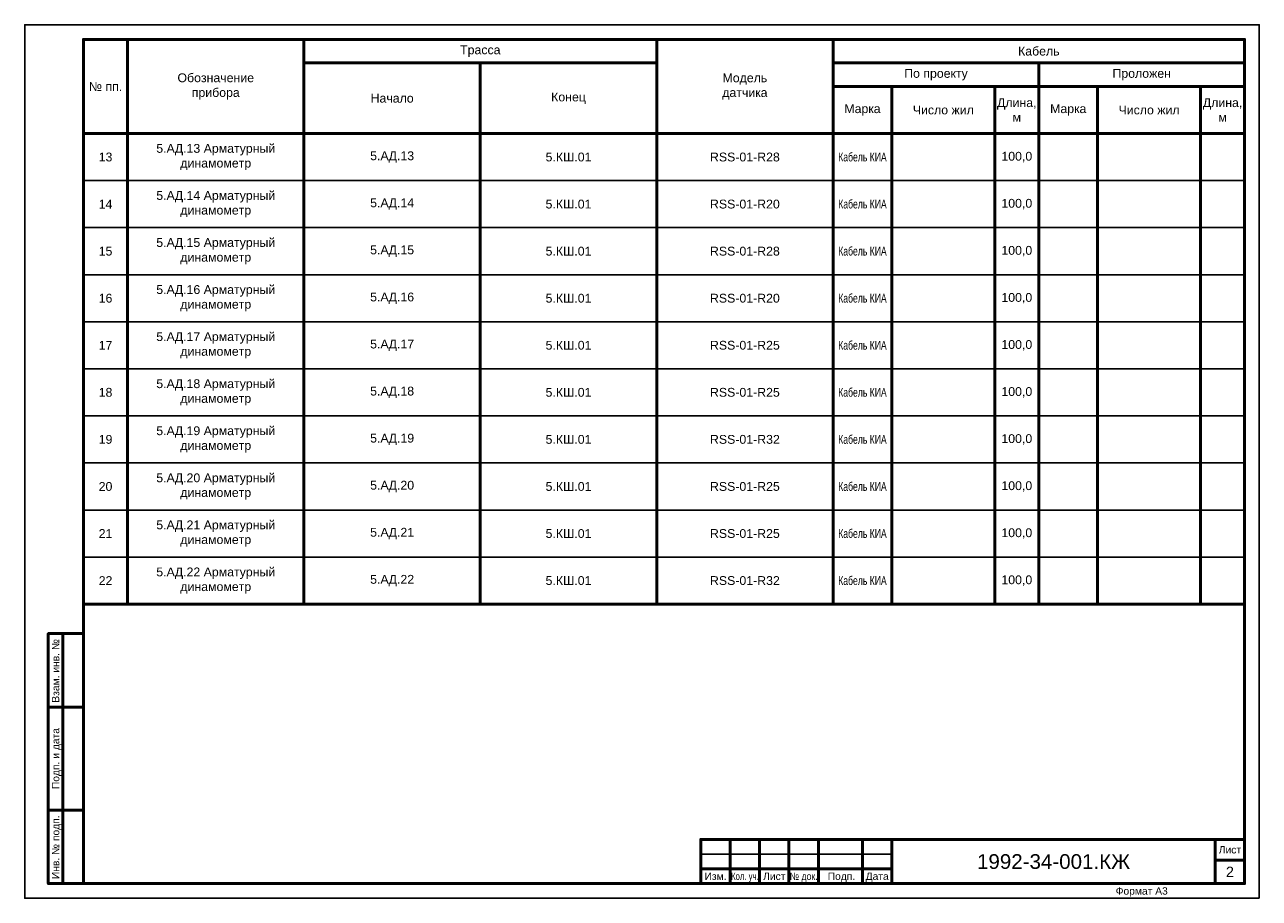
# Paper-space layout 'Лист 2' of a CAD drawing. Header units: millimetres. Extents: x 31395 to 31815, y -17722 to -17425.
import ezdxf
from ezdxf.enums import TextEntityAlignment as Align

# ---------------------------------------------------------------- set-up
doc = ezdxf.new("R2010")
doc.units = ezdxf.units.MM
doc.layers.add('ГТО-2 Рамка и штамп', color=7, linetype='Continuous', lineweight=25)
doc.styles.add('ГТО-2', font='arial.ttf')

# ---------------------------------------------------------------- blocks, each defined once
blk = doc.blocks.new('*U4')
at = {"layer": 'ГТО-2 Рамка и штамп', "lineweight": 50}
for p, q in [((-407, 5), (-407, 90)), ((-412, 65), (-400, 65)), ((-412, 30), (-400, 30)), ((-180, 20), (-180, 5)), ((-170, 20), (-170, 5)), ((-160, 20), (-160, 5)), ((-150, 20), (-150, 5)), ((-135, 20), (-135, 5)), ((-125, 20), (-125, 5)), ((-15, 20), (-15, 5)), ((-5, 13), (-15, 13)), ((-190, 10), (-125, 10))]:
    blk.add_line(p, q, dxfattribs=at)
at = {"layer": 'ГТО-2 Рамка и штамп', "lineweight": 25}
blk.add_line((-190, 15), (-125, 15), dxfattribs=at)
blk.add_lwpolyline([(0, 0), (-420, 0), (-420, 297), (0, 297)], close=True, dxfattribs=at)
at = {"layer": 'ГТО-2 Рамка и штамп', "lineweight": 50}
for points in [[(-5, 5), (-400, 5), (-400, 292), (-5, 292)], [(-400, 5), (-412, 5), (-412, 90), (-400, 90)], [(-190, 5), (-5, 5), (-5, 20), (-190, 20)]]:
    blk.add_lwpolyline(points, close=True, dxfattribs=at)
at = {"layer": 'ГТО-2 Рамка и штамп', "style": 'ГТО-2'}
for s, p in [('Взам. инв. №', (-409.5, 66.5)), ('Инв. № подп.', (-409.5, 6.5))]:
    blk.add_text(s, height=2.5, rotation=90, dxfattribs=at).set_placement(p, align=Align.MIDDLE_LEFT)
blk.add_text('Подп. и дата', height=2.5, rotation=90, dxfattribs=at).set_placement((-409.5, 47.5), align=Align.MIDDLE_CENTER)
blk.add_text('Лист', height=2.5, dxfattribs=at).set_placement((-10, 16.5), align=Align.MIDDLE_CENTER)
for s, p in [('Изм.', (-188.74, 8.75)), ('Лист', (-168.79, 8.75)), ('Подп.', (-146.83, 8.75)), ('Дата', (-133.92, 8.75))]:
    blk.add_text(s, height=2.5, dxfattribs=at).set_placement(p, align=Align.TOP_LEFT)
for s, width, p in [('Кол. уч.', 0.75, (-179.68, 8.75)), ('№ док.', 0.85, (-159.76, 8.75))]:
    blk.add_text(s, height=2.5, dxfattribs=dict(at, width=width)).set_placement(p, align=Align.TOP_LEFT)
at = {"layer": 'ГТО-2 Рамка и штамп', "style": 'ГТО-2', "flags": 8}
for tag, p in [('ИНВНОМЕРВЗАМЕН6', (-403.5, 66.5)), ('ИНВНОМЕР6', (-403.5, 6.5))]:
    blk.add_attdef(tag, text='', height=2.5, rotation=90, dxfattribs=at).set_placement(p, align=Align.MIDDLE_LEFT)
at = {"layer": 'ГТО-2 Рамка и штамп', "style": 'ГТО-2'}
for tag, height, p in [('ОБОЗНАЧЕНИЕ6.1', 5, (-70, 12.5)), ('ЛИСТ6', 3.5, (-10, 9))]:
    blk.add_attdef(tag, text='', height=height, dxfattribs=at).set_placement(p, align=Align.MIDDLE_CENTER)
blk.add_attdef('ФОРМАТ6', text='', height=2.5, dxfattribs=at).set_placement((-40, 3.75), align=Align.TOP_CENTER)
blk = doc.blocks.new('*T6')
at = {"color": 0, "lineweight": 50, "transparency": 16777216}
for p, q in [((0, 0), (395, 0)), ((0, 0), (0, -192)), ((395, 0), (395, -192)), ((0, -32), (395, -32)), ((0, -192), (395, -192))]:
    blk.add_line(p, q, dxfattribs=at)
at = {"color": 0, "linetype": 'ByBlock', "lineweight": 50, "transparency": 16777216}
for p, q in [((15, 0), (15, -192)), ((75, 0), (75, -192)), ((195, 0), (195, -192)), ((255, 0), (255, -192)), ((75, -8), (195, -8)), ((135, -8), (135, -192)), ((255, -8), (395, -8)), ((325, -8), (325, -192)), ((255, -16), (395, -16)), ((275, -16), (275, -192)), ((310, -16), (310, -192)), ((345, -16), (345, -192)), ((380, -16), (380, -192))]:
    blk.add_line(p, q, dxfattribs=at)
at = {"color": 0, "lineweight": 25, "transparency": 16777216}
for p, q in [((0, -48), (15, -48)), ((0, -64), (15, -64)), ((0, -96), (135, -96)), ((325, -96), (395, -96)), ((0, -112), (135, -112)), ((325, -112), (395, -112)), ((0, -128), (135, -128)), ((325, -128), (395, -128)), ((0, -144), (135, -144)), ((325, -144), (395, -144)), ((0, -160), (135, -160)), ((325, -160), (395, -160)), ((0, -176), (135, -176)), ((325, -176), (395, -176))]:
    blk.add_line(p, q, dxfattribs=at)
at = {"color": 0, "transparency": 16777216}
for p, q in [((15, -48), (75, -48)), ((15, -64), (75, -64)), ((15, -80), (75, -80))]:
    blk.add_line(p, q, dxfattribs=at)
at = {"color": 0, "linetype": 'ByBlock', "lineweight": -2, "transparency": 16777216}
for p, q in [((75, -48), (395, -48)), ((75, -64), (395, -64)), ((0, -80), (15, -80)), ((75, -80), (395, -80)), ((135, -96), (325, -96)), ((135, -112), (325, -112)), ((135, -128), (325, -128)), ((135, -144), (325, -144)), ((135, -160), (325, -160)), ((135, -176), (325, -176))]:
    blk.add_line(p, q, dxfattribs=at)
at = {"color": 0, "transparency": 16777216, "char_height": 3, "attachment_point": 5, "style": 'ГТО-2'}
for s, insert, width in [('Трасса', (135, -4), 117), ('Кабель', (325, -4), 137), ('Обозначение\\Pприбора', (45, -16), 57), ('Модель\\Pдатчика', (225, -16), 57), ('По проекту', (290, -12), 67), ('Проложен', (360, -12), 67), ('№ пп.', (7.5, -16), 12), ('Начало', (105, -20), 57), ('Конец', (165, -20), 57), ('Длина, м', (317.5, -24), 13), ('Длина, м', (387.5, -24), 13), ('Марка', (265, -24), 17), ('Число жил', (292.5, -24), 32), ('Марка', (335, -24), 17), ('Число жил', (362.5, -24), 32), ('5.АД.{\\C256;13} Арматурный динамометр', (45, -40), 57), ('13', (7.5, -40), 12), ('5.АД.{\\C256;13}', (105, -40), 58), ('5.КШ.01', (165, -40), 58), ('RSS-01-R28', (225, -40), 57), ('{\\W0.7;\\C7;Кабель КИА}', (265, -40), 17), ('100,0', (317.5, -40), 13), ('14', (7.5, -56), 12), ('5.АД.{\\C256;14} Арматурный динамометр', (45, -56), 57), ('5.АД.{\\C256;14}', (105, -56), 58), ('5.КШ.01', (165, -56), 58), ('RSS-01-R20', (225, -56), 57), ('{\\W0.7;\\C7;Кабель КИА}', (265, -56), 17), ('100,0', (317.5, -56), 13), ('15', (7.5, -72), 12), ('5.АД.{\\C256;15} Арматурный динамометр', (45, -72), 57), ('5.АД.{\\C256;15}', (105, -72), 58), ('5.КШ.01', (165, -72), 58), ('RSS-01-R28', (225, -72), 57), ('{\\W0.7;\\C7;Кабель КИА}', (265, -72), 17), ('100,0', (317.5, -72), 13), ('5.АД.{\\C256;16} Арматурный динамометр', (45, -88), 57), ('16', (7.5, -88), 12), ('5.АД.{\\C256;16}', (105, -88), 58), ('5.КШ.01', (165, -88), 58), ('RSS-01-R20', (225, -88), 57), ('{\\W0.7;\\C7;Кабель КИА}', (265, -88), 17), ('100,0', (317.5, -88), 13), ('5.АД.{\\C256;17} Арматурный динамометр', (45, -104), 57), ('17', (7.5, -104), 12), ('5.АД.{\\C256;17}', (105, -104), 58), ('5.КШ.01', (165, -104), 58), ('RSS-01-R25', (225, -104), 57), ('{\\W0.7;\\C7;Кабель КИА}', (265, -104), 17), ('100,0', (317.5, -104), 13), ('5.АД.{\\C256;18} Арматурный динамометр', (45, -120), 57), ('18', (7.5, -120), 12), ('5.АД.{\\C256;18}', (105, -120), 58), ('5.КШ.01', (165, -120), 58), ('RSS-01-R25', (225, -120), 57), ('{\\W0.7;\\C7;Кабель КИА}', (265, -120), 17), ('100,0', (317.5, -120), 13), ('19', (7.5, -136), 12), ('5.АД.{\\C256;19} Арматурный динамометр', (45, -136), 57), ('5.КШ.01', (165, -136), 58), ('RSS-01-R32', (225, -136), 57), ('{\\W0.7;\\C7;Кабель КИА}', (265, -136), 17), ('100,0', (317.5, -136), 13), ('5.АД.{\\C256;19}', (105, -136), 58), ('20', (7.5, -152), 12), ('5.АД.{\\C256;20} Арматурный динамометр', (45, -152), 57), ('5.АД.{\\C256;20}', (105, -152), 58), ('5.КШ.01', (165, -152), 58), ('RSS-01-R25', (225, -152), 57), ('{\\W0.7;\\C7;Кабель КИА}', (265, -152), 17), ('100,0', (317.5, -152), 13), ('5.АД.{\\C256;21} Арматурный динамометр', (45, -168), 57), ('21', (7.5, -168), 12), ('5.АД.{\\C256;21}', (105, -168), 58), ('5.КШ.01', (165, -168), 58), ('RSS-01-R25', (225, -168), 57), ('{\\W0.7;\\C7;Кабель КИА}', (265, -168), 17), ('100,0', (317.5, -168), 13), ('5.АД.{\\C256;22} Арматурный динамометр', (45, -184), 57), ('22', (7.5, -184), 12), ('5.АД.{\\C256;22}', (105, -184), 58), ('5.КШ.01', (165, -184), 58), ('RSS-01-R32', (225, -184), 58), ('{\\W0.7;\\C7;Кабель КИА}', (265, -184), 17), ('100,0', (317.5, -184), 13)]:
    blk.add_mtext(s, dxfattribs=dict(at, insert=insert, width=width))

psp = doc.layouts.new('Лист 2')

# ---------------------------------------------------------------- block references
psp.add_blockref('*T6', (31414.84, -17430.35))
at = {"layer": 'ГТО-2 Рамка и штамп'}
psp.add_blockref('*U4', (31814.84, -17722.35), dxfattribs=at).add_auto_attribs({'ОБОЗНАЧЕНИЕ6.1': '1992-34-001.КЖ', 'ФОРМАТ6': 'Формат А3', 'ЛИСТ6': '2'})

doc.saveas('drawing.dxf')
